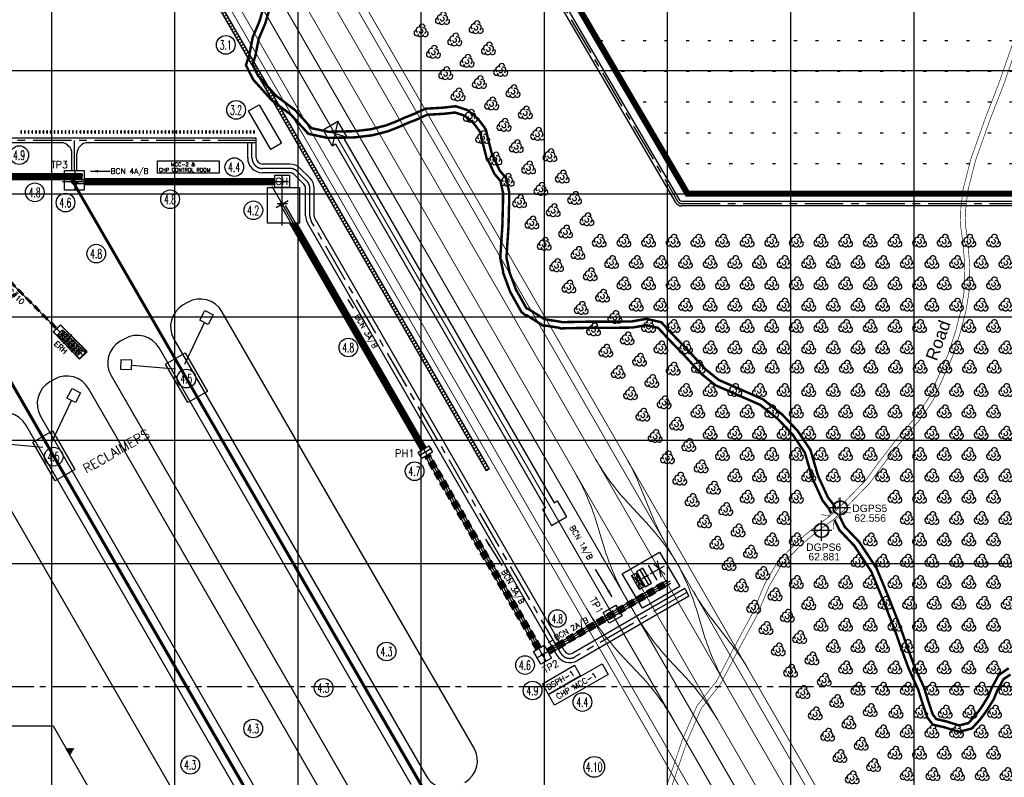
# Model space of a CAD drawing. Header units: inches. Extents: x -8998005 to 170525121, y -30058259 to 1575573.
# Tile 91 of 107: x 474034 to 1273266, y -73666 to 541272. Entities that reach past the tile are written whole.
import ezdxf
from ezdxf.enums import TextEntityAlignment as Align
from ezdxf.lldxf.tags import DXFTag

# ---------------------------------------------------------------- set-up
doc = ezdxf.new("R2010")
doc.units = ezdxf.units.IN
doc.header["$LTSCALE"] = 5
doc.header["$MEASUREMENT"] = 0
doc.header["$PDMODE"] = 2
doc.header["$PDSIZE"] = 1
for name, pattern in [('CENTER', [2, 1.25, -0.25, 0.25, -0.25]), ('CENTER2', [1.125, 0.75, -0.125, 0.125, -0.125]), ('DASHED', [0.75, 0.5, -0.25]), ('DASHED2', [0.375, 0.25, -0.125]), ('PHANTOM', [2.5, 1.25, -0.25, 0.25, -0.25, 0.25, -0.25])]:
    doc.linetypes.add(name, pattern=pattern)
for name, color, linetype in [('ahs layout_db', 4, 'Continuous'), ('CANAL', 4, 'Continuous'), ('CEN', 9, 'CENTER'), ('CEN1', 8, 'CENTER'), ('DGPS', 3, 'Continuous'), ('DIM', 7, 'Continuous'), ('DWG', 10, 'Continuous'), ('existing old', 8, 'PHANTOM'), ('GRID', 1, 'CENTER2'), ('HIDDEN', 2, 'DASHED'), ('mh', 7, 'Continuous'), ('ROAD', 1, 'Continuous'), ('ROAD-ISG', 7, 'Continuous'), ('TCE-ME-ROAD', 244, 'Continuous'), ('Text', 6, 'Continuous'), ('Unknown_Line_Type', 7, 'Continuous')]:
    doc.layers.add(name, color=color, linetype=linetype)
doc.layers.add('Point', color=4, linetype='Continuous', lineweight=25)
doc.layers.add('Y C H P CONV.', color=7, linetype='Continuous', lineweight=9)
doc.styles.add('AR', font='arial.ttf')
doc.styles.add('M1', font='ROMAND.shx', dxfattribs={"height": 6250})
doc.styles.add('romans', font='romans.shx')
doc.styles.add('S1', font='SIMPLEX.SHX', dxfattribs={"height": 200})
doc.styles.get("Standard").update_dxf_attribs({"font": 'txt.shx'})
tags = doc.linetypes.add('CENTRE', pattern=[1.5, 0.75, -0.25, 0.25, -0.25]).pattern_tags.tags
tags[10:11] = [DXFTag(74, 4), DXFTag(75, 0), DXFTag(340, '0'), DXFTag(46, 1.0), DXFTag(50, 0.0), DXFTag(44, 0.0), DXFTag(45, 0.0)]
tags[8:9] = [DXFTag(74, 4), DXFTag(75, 0), DXFTag(340, '0'), DXFTag(46, 1.0), DXFTag(50, 0.0), DXFTag(44, 0.0), DXFTag(45, 0.0)]
tags[6:7] = [DXFTag(74, 4), DXFTag(75, 0), DXFTag(340, '0'), DXFTag(46, 1.0), DXFTag(50, 0.0), DXFTag(44, 0.0), DXFTag(45, 0.0)]
tags[4:5] = [DXFTag(74, 4), DXFTag(75, 0), DXFTag(340, '0'), DXFTag(46, 1.0), DXFTag(50, 0.0), DXFTag(44, 0.0), DXFTag(45, 0.0)]
doc.dimstyles.get("Standard").update_dxf_attribs({"dimtxt": 0.18, "dimasz": 0.18, "dimexe": 0.18, "dimexo": 0.0625, "dimgap": 0.09, "dimtad": 0, "dimtih": 1, "dimtoh": 1, "dimdec": 4, "dimzin": 0, "dimdsep": 46, "dimtxsty": 'Standard', "dimcen": 0.09, "dimadec": 0, "dimazin": 0, "dimtfac": 1, "dimtdec": 4, "dimtofl": 0, "dimtmove": 0, "dimatfit": 3, "dimfxl": 1, "dimtolj": 1, "dimtzin": 0, "dimarcsym": 0})
doc.dimstyles.new('STANDARD$0', dxfattribs={"dimtxt": 250, "dimasz": 200, "dimexe": 0, "dimexo": 0, "dimgap": 100, "dimtad": 1, "dimdec": 0, "dimzin": 0, "dimdsep": 46, "dimtxsty": 'S1', "dimcen": 0, "dimadec": 0, "dimazin": 0, "dimtfac": 1, "dimtdec": 0, "dimtmove": 2, "dimatfit": 3, "dimfxl": 1, "dimtolj": 1, "dimtzin": 0, "dimarcsym": 0})

# ---------------------------------------------------------------- blocks, each defined once
blk = doc.blocks.new('DGP')
at = {"layer": 'DGPS'}
h = blk.add_hatch(color=6, dxfattribs=at)
h.paths.add_polyline_path([(0, 1.42), (0, 1.33, -0.414214), (1.33, 0), (1.42, 0, 0.414214)])
h.paths.add_polyline_path([(0, 1.33), (0, 1.42, 0.414214), (-1.42, 0), (-1.33, 0, -0.414214)])
h.paths.add_polyline_path([(0, -1.42), (0, -1.33, -0.414214), (-1.33, 0), (-1.42, 0, 0.414214)])
h.paths.add_polyline_path([(0, -1.33), (0, -1.42, 0.414214), (1.42, 0), (1.33, 0, -0.414214)])
at = {"layer": 'DGPS', "color": 6}
for points in [[(0, -2), (0, 2)], [(2, 0), (-2, 0)]]:
    blk.add_lwpolyline(points, dxfattribs=at)
for radius in [1.42, 1.33]:
    blk.add_circle((0, 0), radius, dxfattribs=at)
blk = doc.blocks.new('gfhfhxfhfh')
at = {"color": 2, "linetype": 'Continuous', "ltscale": 100}
for points in [[(-1756, -379), (1206, 1331), (1756, 379), (-1206, -1331)], [(-1756, -379), (-803, 171), (-253, -781), (-1206, -1331)], [(253, 781), (1206, 1331), (1756, 379), (803, -171)]]:
    blk.add_lwpolyline(points, close=True, dxfattribs=at)
for centre in [(0, 0), (1005, 580), (-1005, -580)]:
    blk.add_circle(centre, 31.5, dxfattribs=at)
at = {"layer": 'mh', "color": 1, "linetype": 'CENTRE', "ltscale": 2000}
for p, q in [((-1481, -855), (1481, 855)), ((-275, 476), (275, -476)), ((730, 1056), (1280, 104)), ((-1280, -104), (-730, -1056))]:
    blk.add_line(p, q, dxfattribs=at)
blk = doc.blocks.new('Ped')
at = {"linetype": 'Continuous', "ltscale": 100}
h = blk.add_hatch(dxfattribs=at)
h.set_pattern_fill('ANSI31', color=6, scale=100, style=0)
h.paths.add_polyline_path([(644538, 428114), (644538, 430114), (644838, 430114), (644838, 428114)])
at = {"color": 6, "linetype": 'Continuous', "ltscale": 100}
for p, q in [((644478, 429114), (644897, 429114)), ((644688, 427935), (644688, 430293))]:
    blk.add_line(p, q, dxfattribs=at)
blk.add_lwpolyline([(644538, 428114), (644538, 430114), (644838, 430114), (644838, 428114)], close=True, dxfattribs=at)
blk = doc.blocks.new('GV')
at = {"layer": 'existing old', "color": 3, "linetype": 'Continuous'}
for centre, radius, start, end in [((2383, 3337), 2422, 31.92753, 201.840524), ((2579, 579), 2422, 91.226265, 261.139258), ((4468, 90), 1636, 326.5033, 225.506666), ((5515, 1805), 2422, 331.226258, 141.139252), ((7932, -240), 2422, 271.92753, 81.840528), ((2159, -2410), 2422, 151.927537, 321.840526), ((5481, -1434), 2422, 211.226261, 21.139252)]:
    blk.add_arc(centre, radius, start, end, dxfattribs=at)
blk = doc.blocks.new('ISG')
at = {"color": 2}
for p, q in [((6001305, 451898, -73036), (6013430, 458898, -73036)), ((6020929, 445908, -73036), (6013430, 458898, -73036)), ((6008805, 438908, -73036), (6001305, 451898, -73036)), ((6008805, 438908, -73036), (6011403, 440408, -73036)), ((6011438, 440428, -73036), (6181932, 145110, -73036)), ((6018331, 444408, -73036), (6020929, 445908, -73036)), ((6018367, 444428, -73036), (6188860, 149110, -73036)), ((6179334, 143610, -73036), (6181932, 145110, -73036)), ((6188860, 149110, -73036), (6191459, 150610, -73036)), ((6191459, 150610, -73036), (6198958, 137620, -73036)), ((6179334, 143610, -73036), (6186834, 130620, -73036)), ((6186834, 130620, -73036), (6198958, 137620, -73036))]:
    blk.add_line(p, q, dxfattribs=at)
at = {"color": 2, "linetype": 'Continuous', "ltscale": 100}
for p, q in [((6013430, 458898, -73036), (6008805, 438908, -73036)), ((6001305, 451898, -73036), (6020929, 445908, -73036)), ((6288500, 100358, -96251), (6288544, 100384, -96251))]:
    blk.add_line(p, q, dxfattribs=at)
for p, q in [((5805221, 416157, -64118), (5664755, 416157, -64118)), ((5805221, 414757, -64118), (5664755, 414757, -64118)), ((5805221, 412757, -64118), (5664755, 412757, -64118)), ((5805221, 411357, -64118), (5664755, 411357, -64118)), ((5962138, 412057, -64118), (5807458, 412057, -64118)), ((5962138, 410657, -64118), (5807458, 410657, -64118)), ((5962138, 408657, -64118), (5807458, 408657, -64118)), ((5962138, 407257, -64118), (5807458, 407257, -64118)), ((6080881, 191674), (5974431, 376059)), ((6082093, 192374), (5976047, 376059)), ((6083825, 193374), (5978357, 376059)), ((6085038, 194074), (5979973, 376059))]:
    blk.add_line(p, q)
at = {"color": 4}
for p, q in [((6269052, 100145), (6279016, 90886)), ((6272516, 102145), (6275552, 88887)), ((6251732, 90145, -96251), (6261695, 80887, -96251)), ((6255196, 92145, -96251), (6258231, 78887, -96251))]:
    blk.add_line(p, q, dxfattribs=at)
at = {"color": 2, "linetype": 'Continuous'}
for points in [[(5867063, 426593), (5917063, 426593), (5917063, 416593), (5867063, 416593)], [(6184363, -6346), (6179364, 2315), (6205345, 17314), (6210345, 8654)], [(6184363, -6346), (6227764, 18481), (6232730, 9801), (6189329, -15026)]]:
    blk.add_lwpolyline(points, close=True, dxfattribs=at)
at = {"color": 2, "linetype": 'Continuous', "ltscale": 100}
for points, elevation in [([(5791458, 418857), (5807458, 418857), (5807458, 402857), (5791458, 402857)], -64118), ([(5805221, 416215), (5805696, 416215), (5805696, 414699), (5805221, 414699)], -64118), ([(5797657, 409945), (5798609, 410495), (5799259, 409369), (5798307, 408819)], -64118), ([(5799023, 407578), (5799976, 408128), (5800626, 407002), (5799673, 406452)], -64118), ([(5805221, 411299), (5805696, 411299), (5805696, 412815), (5805221, 412815)], -64118), ([(5962138, 415059), (5974138, 415059), (5974138, 405059), (5962138, 405059)], -64118), ([(5956138, 405059), (5982138, 405059), (5982138, 376059), (5956138, 376059)], -64118), ([(6078629, 190374), (6087289, 195374), (6090289, 190178), (6081629, 185178)], -96251), ([(6228670, 60088), (6239062, 66088), (6244062, 57428), (6233670, 51428)], -64118), ([(6172051, 28555), (6180711, 33555), (6186711, 23163), (6178051, 18163)], -96251)]:
    blk.add_lwpolyline(points, close=True, dxfattribs=dict(at, elevation=elevation))
blk.add_lwpolyline([(6244061, 91496), (6274353, 108978), (6290979, 81165), (6260668, 63666)], close=True)
at = {"elevation": 961885909347266}
blk.add_lwpolyline([(6262831, 81045), (6268027, 84045), (6261027, 96169), (6255831, 93170)], close=True, dxfattribs=at)
at = {"color": 4, "elevation": -96251}
blk.add_lwpolyline([(6251732, 90145), (6255196, 92145), (6261695, 80887), (6258231, 78887)], close=True, dxfattribs=at)
at = {"color": 2, "linetype": 'Continuous', "ltscale": 100}
for centre, radius in [((5796091, 413757, -64118), 400), ((5798458, 409657, -64118), 400), ((5799797, 413757), 400), ((5799797, 409657, -64118), 321), ((5968138, 409657, -64118), 858), ((5966175, 391759), 268), ((5968138, 391759, -64118), 859), ((5970101, 391759), 258), ((5785002, 290649, -64118), 100), ((6084459, 190276, -64118), 430), ((6236366, 58758, -64118), 865), ((6179381, 25859), 910)]:
    blk.add_circle(centre, radius, dxfattribs=at)
at = {"layer": 'ahs layout_db'}
for p, q in [((5889063, 261734, 303958016735059), (5905006, 295448, 303958016735059)), ((5881668, 257486, 303958016735059), (5845872, 260581, 303958016735059)), ((5781284, 198335, 303958016735059), (5797227, 232049, 303958016735059)), ((5773890, 194087, 303958016735059), (5738093, 197182, 303958016735059))]:
    blk.add_line(p, q, dxfattribs=at)
at = {"layer": 'ahs layout_db', "elevation": 303958016735059}
for points in [[(5908036, 293859), (5901225, 297430), (5905367, 305330), (5912178, 301759)], [(5845720, 257220), (5846067, 264903), (5837156, 265304), (5836809, 257622)], [(5873558, 261765), (5889494, 270919), (5907491, 239590), (5891555, 230436)], [(5800257, 230460), (5793447, 234031), (5797589, 241931), (5804399, 238360)], [(5765780, 198366), (5781715, 207520), (5799712, 176191), (5783777, 167037)]]:
    blk.add_lwpolyline(points, close=True, dxfattribs=at)
at = {"layer": 'CEN'}
for p, q in [((5787623, 283424, -64118), (5792087, 287851, -64118)), ((5791848, 279164, -64118), (5796312, 283590, -64118)), ((5796073, 274903, -64118), (5800537, 279330, -64118)), ((5797101, 271698, -64118), (5802859, 277407, -64118)), ((5800297, 270643, -64118), (5804761, 275069, -64118)), ((5802819, 271354, -64118), (5804290, 272812, -64118)), ((5807601, 272489, -64118), (5808463, 271619, -64118)), ((5807872, 272474, -64118), (5807621, 272225, -64118))]:
    blk.add_line(p, q, dxfattribs=at)
at = {"layer": 'CEN', "color": 11}
for p, q in [((5802746, 271633, -64118), (5803882, 272760, -64118)), ((5803098, 271278, -64118), (5804234, 272405, -64118)), ((5803882, 272760, -64118), (5804234, 272405, -64118)), ((5802746, 271633, -64118), (5803098, 271278, -64118))]:
    blk.add_line(p, q, dxfattribs=at)
at = {"layer": 'CEN1', "linetype": 'CENTER', "ltscale": 1000}
blk.add_line((5790088, 278365, -64118), (5797563, 285778, -64118), dxfattribs=at)
at = {"layer": 'DIM', "linetype": 'Continuous'}
for centre, radius in [((5754757, 431364), 7580), ((5929287, 421633), 7580), ((5767348, 401143), 7580), ((5792271, 392840), 7580), ((5877207, 395493), 7580), ((5944747, 386560), 7580), ((5817250, 351389), 7580), ((6021887, 275211), 7580), ((5890418, 249972, -45382), 7580), ((5782672, 186592, -40762), 7580), ((6075644, 174788), 7580), ((6191551, 55179), 7107), ((6052905, 28454), 7580), ((6165269, 17447), 7580), ((6001809, -1045), 7580), ((6171402, -3196), 7580), ((6211891, -12584), 7580), ((5944651, -34044), 7580), ((5893555, -63543), 7580), ((6221445, -65228), 8459)]:
    blk.add_circle(centre, radius, dxfattribs=at)
at = {"layer": 'DWG', "linetype": 'Continuous'}
for p, q in [((5787775, 283962, -64118), (5791680, 287834, -64118)), ((5787880, 283855, -64118), (5791786, 287728, -64118)), ((5788050, 283684, -64118), (5791955, 287557, -64118)), ((5788162, 283571, -64118), (5792067, 287444, -64118)), ((5791999, 279701, -64118), (5795905, 283574, -64118)), ((5792105, 279595, -64118), (5796011, 283467, -64118)), ((5792275, 279424, -64118), (5796180, 283296, -64118)), ((5792387, 279311, -64118), (5796292, 283183, -64118)), ((5796224, 275441, -64118), (5800130, 279313, -64118)), ((5796330, 275334, -64118), (5800235, 279207, -64118)), ((5796499, 275163, -64118), (5800405, 279036, -64118)), ((5796611, 275050, -64118), (5800517, 278923, -64118)), ((5800449, 271180, -64118), (5804354, 275053, -64118)), ((5800554, 271074, -64118), (5804460, 274946, -64118)), ((5800724, 270903, -64118), (5804629, 274775, -64118)), ((5800836, 270790, -64118), (5804742, 274662, -64118))]:
    blk.add_line(p, q, dxfattribs=at)
at = {"layer": 'mh'}
for p, q in [((6016220, -218942, 151), (5648782, 417507, -64194)), ((6017432, -218242, 151), (5649994, 418207, -64194)), ((6124474, -156444), (5795485, 413407)), ((6125687, -155744), (5796697, 414107)), ((5782129, 287882, -64118), (5788174, 293702, -64118)), ((5782129, 287882, -64118), (5803626, 265775, -64118)), ((5782553, 287881, -64118), (5788172, 293278, -64118)), ((5782553, 287881, -64118), (5803627, 266199, -64118)), ((5786032, 285719, -64118), (5789938, 289592, -64118)), ((5788172, 293278, -64118), (5809308, 271832, -64118)), ((5788174, 293702, -64118), (5809732, 271830, -64118)), ((5789938, 289592, -64118), (5793810, 285686, -64118)), ((5790102, 286586, -64118), (5789938, 289592, -64118)), ((5786032, 285719, -64118), (5789905, 281814, -64118)), ((5789037, 285530, -64118), (5786032, 285719, -64118)), ((5788651, 280219, -64118), (5794409, 285928, -64118)), ((5789037, 285530, -64118), (5790102, 286586, -64118)), ((5789741, 284820, -64118), (5789037, 285530, -64118)), ((5789741, 284820, -64118), (5790806, 285876, -64118)), ((5789741, 284820, -64118), (5789905, 281814, -64118)), ((5789905, 281814, -64118), (5793810, 285686, -64118)), ((5790806, 285876, -64118), (5790102, 286586, -64118)), ((5790257, 281459, -64118), (5794162, 285331, -64118)), ((5794129, 277553, -64118), (5790257, 281459, -64118)), ((5793261, 281269, -64118), (5790257, 281459, -64118)), ((5790806, 285876, -64118), (5793810, 285686, -64118)), ((5793261, 281269, -64118), (5794326, 282325, -64118)), ((5793965, 280559, -64118), (5793261, 281269, -64118)), ((5793965, 280559, -64118), (5795030, 281615, -64118)), ((5793965, 280559, -64118), (5794129, 277553, -64118)), ((5794129, 277553, -64118), (5798035, 281426, -64118)), ((5794326, 282325, -64118), (5794162, 285331, -64118)), ((5794318, 285174, -64118), (5798190, 281269, -64118)), ((5795030, 281615, -64118), (5794326, 282325, -64118)), ((5794481, 277198, -64118), (5798387, 281071, -64118)), ((5795030, 281615, -64118), (5798035, 281426, -64118)), ((5798387, 281071, -64118), (5802260, 277165, -64118)), ((5798551, 278065, -64118), (5798387, 281071, -64118)), ((5794481, 277198, -64118), (5798354, 273293, -64118)), ((5797486, 277009, -64118), (5794481, 277198, -64118)), ((5797486, 277009, -64118), (5798551, 278065, -64118)), ((5798190, 276299, -64118), (5797486, 277009, -64118)), ((5798190, 276299, -64118), (5799255, 277355, -64118)), ((5798190, 276299, -64118), (5798354, 273293, -64118)), ((5798354, 273293, -64118), (5802260, 277165, -64118)), ((5799255, 277355, -64118), (5798551, 278065, -64118)), ((5798706, 272938, -64118), (5802612, 276810, -64118)), ((5801711, 272748, -64118), (5798706, 272938, -64118)), ((5802579, 269032, -64118), (5798706, 272938, -64118)), ((5799255, 277355, -64118), (5802260, 277165, -64118)), ((5801711, 272748, -64118), (5802776, 273804, -64118)), ((5802415, 272038, -64118), (5801711, 272748, -64118)), ((5802415, 272038, -64118), (5801711, 272748, -64118)), ((5802415, 272038, -64118), (5803480, 273094, -64118)), ((5802415, 272038, -64118), (5802579, 269032, -64118)), ((5802579, 269032, -64118), (5806484, 272905, -64118)), ((5806484, 272905, -64118), (5802612, 276810, -64118)), ((5802776, 273804, -64118), (5802612, 276810, -64118)), ((5803480, 273094, -64118), (5802776, 273804, -64118)), ((5803480, 273094, -64118), (5806484, 272905, -64118)), ((5803626, 265775, -64118), (5809718, 271816, -64118)), ((5803627, 266199, -64118), (5809308, 271832, -64118)), ((5806835, 272196, -64118), (5807900, 273252, -64118)), ((5806835, 272196, -64118), (5808243, 270776, -64118)), ((5807900, 273252, -64118), (5807131, 272207, -64118)), ((5807131, 272207, -64118), (5808243, 270776, -64118))]:
    blk.add_line(p, q, dxfattribs=at)
at = {"layer": 'mh', "color": 1, "linetype": 'CENTRE', "ltscale": 2000}
for p, q in [((6021076, -225953, 20), (5649388, 417857, -64193)), ((5806672, 268796, -64118), (5658864, 417857, -64118)), ((5799797, 418857, -64118), (5799797, 402857, -64118)), ((5805458, 416466, -64118), (5805458, 410805, -64118)), ((5805696, 413757, -64118), (5644755, 413757, -64118)), ((5805696, 415457, -64118), (5664755, 415457, -64118)), ((5805696, 412057, -64118), (5664755, 412057, -64118)), ((5973195, 409657, -64118), (5789726, 409657, -64118)), ((5962138, 411357, -64118), (5793770, 411357, -64118)), ((5797812, 414751, -128236), (5794370, 412763, -128236)), ((6129330, -163455, 22), (5796091, 413757, -64118)), ((5800082, 410595, -128236), (5796640, 408607, -128236)), ((5962138, 407957, -64118), (5797707, 407957, -64118)), ((5799797, 410154, -64118), (5799797, 409160, -64118)), ((5968138, 374200, -64118), (5968138, 415059, -64118)), ((6182381, 20663), (5959948, 405946)), ((5963205, 388911, -64118), (5972987, 394558, -64118)), ((5972582, 391759, -64118), (5964123, 391759, -64118)), ((5967098, 392292), (5965325, 391268)), ((5971216, 392403), (5969170, 391221)), ((6081487, 192024), (5966925, 390460)), ((6084431, 193724), (5970851, 390460)), ((6089468, 193168, -64118), (6079269, 187280, -64118)), ((6174909, 30205), (6084487, 186828)), ((6177853, 31905), (6087431, 188528)), ((6265249, 98607, -961885909443517), (6272249, 86482, -961885909443517)), ((6266952, 91427), (6278393, 98032)), ((6258429, 94670, -961885909443517), (6265429, 82545, -961885909443517)), ((6260390, 87638), (6265586, 90638)), ((6282985, 85672, -64118), (6175051, 23359, -64118)), ((6182861, 29831, 8839), (6280145, 85996, -65461)), ((6184561, 26887, 7745), (6283231, 83851, -66534)), ((6254981, 84516, -96251), (6258446, 86516, -96251))]:
    blk.add_line(p, q, dxfattribs=at)
at = {"layer": 'mh', "color": 7, "linetype": 'DASHED2', "ltscale": 5000}
for p, q in [((5713504, 361760, -64118), (5784498, 290163, -64118)), ((5714498, 362746, -64118), (5785507, 291134, -64118)), ((6174303, 29855), (6083881, 186478)), ((6175515, 30555), (6085093, 187178)), ((6177247, 31555), (6086825, 188178)), ((6178460, 32255), (6088038, 188878)), ((6182511, 30438, 8839), (6279795, 86602, -65461)), ((6183211, 29225, 8839), (6280495, 85390, -65461)), ((6184211, 27493, 7766), (6281495, 83658, -66534)), ((6184911, 26281, 7766), (6282195, 82445, -66534))]:
    blk.add_line(p, q, dxfattribs=at)
at = {"layer": 'mh', "color": 5, "linetype": 'Continuous', "ltscale": 2}
for p, q in [((5891413, 311843), (5887781, 309747)), ((6123874, -50001), (5919284, 304374)), ((5840317, 282344), (5836685, 280248)), ((5880312, 281875), (6084902, -72500)), ((6072778, -79500), (5868188, 274875)), ((5783158, 249345), (5779527, 247249)), ((5829216, 252376), (6033806, -101999)), ((6015620, -112499), (5811030, 241876)), ((5772058, 219377), (5976648, -134998)), ((5964524, -141998), (5759934, 212377)), ((5720962, 189878), (5925552, -164497))]:
    blk.add_line(p, q, dxfattribs=at)
for centre, start, end in [((5901614, 294173), 29.998928, 119.998928), ((5897983, 292077), 119.998928, 209.998928), ((5846886, 262578), 119.998928, 209.998928), ((5850518, 264674), 29.998928, 119.998928), ((5793360, 231675), 29.998928, 119.998928), ((5789728, 229579), 119.998928, 209.998928), ((5742264, 202176), 29.998928, 119.998928), ((6106204, -60202), 299.998928, 29.998928), ((6102572, -62299), 209.998928, 299.998928)]:
    blk.add_arc(centre, 20403, start, end, dxfattribs=at)
at = {"layer": 'ROAD-ISG', "color": 190}
for p, q in [((5947138, 441375, -64118), (5940138, 441375, -64118)), ((5940138, 429059), (5940138, 441375)), ((5947138, 429059), (5947138, 441375)), ((5974379, 424059), (5952138, 424059)), ((5974379, 417059), (5952138, 417059)), ((5982865, 420544), (5990623, 412786)), ((5977915, 415594), (5985673, 407836)), ((5987138, 382041), (5987138, 404300)), ((5994138, 382041), (5994138, 404300)), ((5988745, 376041), (6191182, 25395)), ((6197244, 28895), (5994807, 379541)), ((6294866, 79481), (6204074, 27064)), ((6298366, 73419), (6207574, 21002)), ((6294866, 79481, -96251), (6298366, 73419, -96251))]:
    blk.add_line(p, q, dxfattribs=at)
for centre, radius, start, end in [((5952138, 429059), 12000, 180, 270), ((5952138, 429059), 5000, 180, 270), ((5974379, 412059), 12000, 45, 90), ((5974379, 412059), 5000, 45, 90), ((5982138, 404300), 5000, 0, 45), ((5982138, 404300), 12000, 0, 45), ((5999138, 382041), 12000, 180, 209.99893), ((5999138, 382041), 5000, 180, 209.99893), ((6201574, 31395), 12000, 209.99893, 299.99893), ((6201574, 31395), 5000, 209.99893, 299.99893)]:
    blk.add_arc(centre, radius, start, end, dxfattribs=at)
at = {"layer": 'TCE-ME-ROAD', "color": 11, "linetype": 'CENTER', "ltscale": 5000}
for p, q in [((5943638, 429059), (5943638, 441375)), ((5974379, 420559), (5952138, 420559)), ((5980390, 418069), (5988148, 410311)), ((5990638, 382041), (5990638, 404300)), ((5990638, 382041), (5990638, 404300)), ((6194213, 27145), (5991776, 377791)), ((6296616, 76450), (6205824, 24033))]:
    blk.add_line(p, q, dxfattribs=at)
for centre, start, end in [((5952138, 429059), 180, 270), ((5974379, 412059), 45, 90), ((5982138, 404300), 0, 45), ((5999138, 382041), 180, 209.99893), ((6201574, 31395), 209.99893, 299.99893)]:
    blk.add_arc(centre, 8500, start, end, dxfattribs=at)
at = {"layer": 'Y C H P CONV.', "color": 3, "lineweight": 15}
for p, q in [((6631993, -524514, -96251), (5893908, 753942, -96251)), ((6684061, -654703, -96251), (5876587, 743943, -96251)), ((6547217, -479675, -96251), (5849740, 728443, -96251))]:
    blk.add_line(p, q, dxfattribs=at)
at = {"layer": 'Y C H P CONV.', "color": 220, "lineweight": 15}
for p, q in [((6606928, -437098, -96251), (5920460, 751951, -96251)), ((5813774, 744739, -96251), (6481176, -411285, -96251)), ((6614904, -464912, -96251), (5914398, 748452, -96251)), ((6593159, -527251, -96251), (5863597, 736443, -96251)), ((5835883, 720443, -96251), (6501276, -432099, -96251)), ((6259357, 161047, -96251), (6267720, 140346, -96251)), ((6263876, 132859, -96251), (6249482, 148296, -96251)), ((6229453, 112986, -96251), (6223282, 133171, -96251)), ((6310504, 42597, -96251), (6304334, 62782, -96251)), ((6331367, 36317, -96251), (6317622, 53910, -96251)), ((6259467, 8492, -96251), (6242041, 27180, -96251)), ((6296232, 6813), (6281837, 22250))]:
    blk.add_line(p, q, dxfattribs=at)
for centre, start, end in [((6395755, 284693, -96251), 209.998928, 222.998928), ((6073919, 86129, -96251), 21.998925, 29.998928), ((6032020, 74700, -96251), 16.998931, 29.998928), ((6453159, 215264, -96251), 201.998925, 209.998928), ((6117603, -3538, -96251), 29.998928, 42.998928), ((6420715, 171457, -96251), 196.998931, 209.998928), ((6113072, 4311, -96251), 16.998931, 29.998928), ((6475226, 177040, -96251), 209.998928, 217.99892), ((6388314, 163577, -96251), 209.998928, 222.998925), ((6428110, 158647), 209.998928, 222.998928), ((6501766, 101068, -96251), 196.998931, 209.998928), ((6173763, -86813, -96251), 29.998928, 37.99892), ((6113194, -127905, -96251), 29.998928, 42.998925), ((6149958, -129584), 29.998928, 42.998928)]:
    blk.add_arc(centre, 200000, start, end, dxfattribs=at)
at = {"color": 2, "linetype": 'Continuous'}
for p in [(5798816, 411357, -64118), (5800779, 407957, -64118)]:
    blk.add_blockref('gfhfhxfhfh', p, dxfattribs=at)
at = {"style": 'romans'}
for s, height, p in [('TP3', 5600, (5780512, 420780)), ('CH', 5600, (5962611, 407255, -64118)), ('PH1', 6000, (6059557, 186301, 23215))]:
    blk.add_text(s, height=height, dxfattribs=at).set_placement(p)
at = {"color": 2, "style": 'romans'}
for s, p in [('MCC-2 & ', (5877850, 422251, 725899908185464)), ('CHP CONTROL ROOM', (5868073, 417818, 725899908185464))]:
    blk.add_text(s, height=3000, dxfattribs=at).set_placement(p)
for s, height, rotation, p in [('BCN 4A/B', 4480, 0, (5828814, 416141, 725899908137338)), ('BC#10', 4480, 318.150572, (5741820, 322940, -64118)), ('BCN 3A/B', 4480, 300.00067, (6026770, 300769, 725899908185464)), ('ERH', 4480, 318.150572, (5782399, 277529, -64118)), ('BCN 1A/B', 4480, 300.00067, (6201165, 129222, 725899908112248)), ('BCN 3A/B', 4480, 300.00067, (6145752, 93279, 725899908185464)), ('DSPH-1', 4500, 29.998806, (6184313, -2985, 725899908185464)), ('CHP MCC-1', 4500, 29.998806, (6192077, -10567, 725899908185464))]:
    blk.add_text(s, height=height, rotation=rotation, dxfattribs=at).set_placement(p)
at = {"style": 'romans'}
for s, height, rotation, p in [('RECLAIMERS', 7500, 29.874988, (5809105, 172752, 544150)), ('TP1', 5600, 299.998806, (6217534, 70348, -73035)), ('BCN 2A/B', 4480, 29.998805, (6190523, 37196, 725899908185464)), ('TP2', 5600, 29.998806, (6181554, 10401, 1))]:
    blk.add_text(s, height=height, rotation=rotation, dxfattribs=at).set_placement(p)
at = {"layer": 'Text', "style": 'M1', "width": 0.6}
for s, height, p in [('4.9', 7500, (5754631, 431241)), ('4.4', 7500, (5929160, 421510)), ('4.8', 7500, (5767222, 401019)), ('4.8', 7500, (5877081, 395369)), ('4.6', 7500, (5792144, 392716)), ('4.2', 7500, (5944621, 386436)), ('4.8', 7500, (5817124, 351265)), ('4.8', 7500, (6021761, 275087)), ('4.5', 7500, (5890291, 249848, -45382)), ('4.5', 7500, (5782546, 186469, -40762)), ('4.7', 7500, (6075517, 174664)), ('4.8', 7031.2, (6191433, 55063)), ('4.3', 7500, (6052779, 28331)), ('4.6', 7500, (6165143, 17323)), ('4.3', 7500, (6001683, -1168)), ('4.9', 7500, (6171276, -3320)), ('4.4', 7500, (6211765, -12708)), ('4.3', 7500, (5944524, -34167)), ('4.3', 7500, (5893428, -63666)), ('4.10', 7500, (6221319, -65352))]:
    blk.add_text(s, height=height, dxfattribs=at).set_placement(p, align=Align.MIDDLE)
at = {"color": 2, "linetype": 'Continuous', "ltscale": 100}
for points, dimstyle, override in [([(5812647, 418276), (5828475, 418276)], 'Standard', {"dimscale": 10, "dimtxt": 250, "dimasz": 600, "dimexe": 0, "dimexo": 0, "dimgap": 100, "dimtih": 0, "dimtoh": 0, "dimdec": 0, "dimtxsty": 'S1', "dimcen": 0, "dimtdec": 0, "dimtofl": 1, "dimtmove": 2, "dimfxl": 0.5, "dimarcsym": 1}), ([(6021396, 314233), (6025765, 307137)], 'Standard', {"dimscale": 10, "dimtxt": 250, "dimasz": 200, "dimexe": 0, "dimexo": 0, "dimgap": 100, "dimtih": 0, "dimtoh": 0, "dimdec": 0, "dimtxsty": 'S1', "dimcen": 0, "dimtdec": 0, "dimtofl": 1, "dimtmove": 2, "dimfxl": 0.5, "dimarcsym": 1}), ([(6133243, 119662), (6146350, 98374)], 'Standard', {"dimscale": 10, "dimtxt": 250, "dimasz": 600, "dimexe": 0, "dimexo": 0, "dimgap": 100, "dimtih": 0, "dimtoh": 0, "dimdec": 0, "dimtxsty": 'S1', "dimcen": 0, "dimtdec": 0, "dimtofl": 1, "dimtmove": 2, "dimfxl": 0.5, "dimarcsym": 1}), ([(6235950, 72725), (6222600, 95227)], 'Standard', {"dimscale": 10, "dimtxt": 250, "dimasz": 600, "dimexe": 0, "dimexo": 0, "dimgap": 100, "dimtih": 0, "dimtoh": 0, "dimdec": 0, "dimtxsty": 'S1', "dimcen": 0, "dimtdec": 0, "dimtofl": 1, "dimtmove": 2, "dimfxl": 0.5, "dimarcsym": 1}), ([(6184383, 35694), (6188054, 37914)], 'STANDARD$0', {"dimscale": 10, "dimgap": 100, "dimtad": 0, "dimfxl": 0.5, "dimarcsym": 1})]:
    blk.add_leader(points, dimstyle=dimstyle, override=override, dxfattribs=at)

msp = doc.modelspace()

# ---------------------------------------------------------------- hatches: boundary and pattern name
at = {"linetype": 'Continuous', "ltscale": 100}
h = msp.add_hatch(dxfattribs=at)
h.set_pattern_fill('ACAD_ISO07W100', color=140, scale=5000, style=0)
h.set_pattern_definition([(0, (7e-05, -536), (0, 25000), [2500, -15000])])
edge = h.paths.add_edge_path()
edge.add_line((789854, 786444), (861166, 664638))
edge.add_line((861166, 664638), (947436, 517282))
edge.add_line((947436, 517282), (1016100, 400000))
edge.add_line((1016100, 400000), (1284859, 400000))
edge.add_line((1284859, 400000), (1284859, 969878))
edge.add_line((1284859, 969878), (789854, 786444))
edge.add_line((789854, 786444), (861166, 664638))
h = msp.add_hatch()
h.set_pattern_fill('ANSI31', scale=20000, angle=346.994931, style=0)
h.set_pattern_definition([(31.9949306, (-402230525.4, -2008250474.8), (-1324.6105722, 2120.237447), [])])
h.paths.add_polyline_path([(854991, 176490), (852653, 175140), (527665, 738064), (530003, 739414)])
at = {"layer": 'Text'}
h = msp.add_hatch(dxfattribs=at)
h.set_pattern_fill('ANSI31', color=256, scale=3750, angle=434.998928, style=0)
h.set_pattern_definition([(119.998928, (1214252.97, -1141484.26), (-405.9538, -234.3674), [])])
h.paths.add_polyline_path([(511705, -50275), (513299, -53035), (514893, -55796), (518083, -50273)])

# ---------------------------------------------------------------- linework, layer by layer
at = {"color": 7}
for p, q in [((527665, 738064), (852653, 175140)), ((530003, 739414), (854991, 176490)), ((854991, 176490), (852653, 175140))]:
    msp.add_line(p, q, dxfattribs=at)
at = {"color": 5, "const_width": 5000}
msp.add_lwpolyline([(1284859, 969878), (789854, 786444), (1016100, 400000), (1284859, 400000)], close=True, dxfattribs=at)
at = {"color": 7, "linetype": 'Continuous', "ltscale": 100}
msp.add_lwpolyline([(668416, 472191), (686416, 441013), (677755, 436014), (659756, 467191)], close=True, dxfattribs=at)
at = {"color": 1, "const_width": 442, "elevation": 342874}
for points in [[(1124861, 139611), (1130428, 138442), (1139372, 146750), (1138792, 153004)], [(1148982, 140733), (1143442, 142023), (1134320, 133910), (1134765, 127645)]]:
    msp.add_lwpolyline(points, dxfattribs=at)
at = {"layer": 'CANAL', "color": 8}
for p, q in [((500000, -800000), (500000, 1470819)), ((600000, -800000), (600000, 1470819)), ((700000, -800000), (700000, 1470819)), ((800000, -800000), (800000, 1470819)), ((900000, -800000), (900000, 1470819)), ((1000000, -800000), (1000000, 1470819)), ((1100000, -800000), (1100000, 1470819)), ((1200000, -800000), (1200000, 1470819)), ((-597246, 500000), (1664920, 500000)), ((-597246, 400000), (1664920, 400000)), ((-597246, 300000), (1664920, 300000)), ((-597246, 200000), (1664920, 200000)), ((-597246, 100000), (1664920, 100000))]:
    msp.add_line(p, q, dxfattribs=at)
at = {"layer": 'CANAL', "color": 240, "linetype": 'CENTER2', "ltscale": 7500}
msp.add_line((-597246, 0), (1682802, 0), dxfattribs=at)
at = {"layer": 'DIM', "linetype": 'Continuous'}
for centre in [(641345, 520831), (649717, 468054)]:
    msp.add_circle(centre, 7580, dxfattribs=at)
at = {"layer": 'GRID', "color": 1, "linetype": 'Continuous', "ltscale": 0.05}
for p, q in [((-73750, -32000), (501155, -32000)), ((501155, -32000), (638464, -269837))]:
    msp.add_line(p, q, dxfattribs=at)
at = {"layer": 'Point', "color": 7}
for p in [(1195637, 207013, 66777), (1179433, 185670, 65066), (1119645, 112567, 64957)]:
    msp.add_point(p, dxfattribs=at)
at = {"layer": 'ROAD-ISG', "color": 190}
for p, q in [((516409, 418857), (516409, 432375)), ((520409, 418857), (520409, 432375))]:
    msp.add_line(p, q, dxfattribs=at)
for centre, start, end in [((507409, 432375), 0, 90), ((529409, 432375), 90, 180)]:
    msp.add_arc(centre, 9000, start, end, dxfattribs=at)
at = {"layer": 'TCE-ME-ROAD'}
for p, q in [((869659, 626628), (1006491, 392908)), ((872895, 628522), (1009727, 394803)), ((666089, 445125), (365250, 445125)), ((507409, 441375), (389896, 441375)), ((666089, 441375), (529409, 441375)), ((666089, 441375), (666089, 445125))]:
    msp.add_line(p, q, dxfattribs=at)
at = {"layer": 'TCE-ME-ROAD', "color": 11, "linetype": 'CENTER', "ltscale": 5000}
for p, q in [((871277, 627575), (1008109, 393855)), ((666089, 443250), (298875, 443250)), ((518409, 418857), (518409, 443250)), ((1011346, 392000), (1309069, 392000))]:
    msp.add_line(p, q, dxfattribs=at)
at = {"layer": 'TCE-ME-ROAD', "linetype": 'Continuous'}
msp.add_line((1011346, 393875), (1297719, 393875), dxfattribs=at)
msp.add_lwpolyline([(1246582, -669015), (1306141, -682755, 0.479228), (1315939, -675039), (1322902, 24542), (1307640, 381509, 0.4017537), (1298649, 390125), (1011346, 390125)], format="xyb", dxfattribs=at)
at = {"layer": 'TCE-ME-ROAD'}
for radius in [5625, 1875]:
    msp.add_arc((1011346, 395750), radius, 210.347077, 270, dxfattribs=at)
at = {"layer": 'TCE-ME-ROAD', "color": 11, "linetype": 'CENTER', "ltscale": 5000}
msp.add_arc((1011346, 395750), 3750, 210.347077, 270, dxfattribs=at)
at = {"layer": 'Unknown_Line_Type', "color": 4, "const_width": 2000, "elevation": 69475}
for points in [[(674652, 560115), (668640, 539929), (663165, 526917), (660541, 513361), (657681, 504299), (663644, 492518), (664746, 491356), (678528, 476003), (694072, 464257), (708374, 448630), (724208, 445274), (746305, 445765), (760208, 447434), (773142, 450772), (780937, 453817), (782208, 454337), (788715, 457268), (797805, 460842), (799518, 461824), (804775, 464098), (805915, 464165), (809472, 464374), (810263, 464420), (815401, 464722), (816982, 464815), (818234, 464889), (827395, 465919), (835081, 463419), (842471, 457251), (842612, 457079), (847218, 450944), (847885, 449745), (848020, 449297), (849481, 442501), (849972, 440881), (853467, 427308), (854633, 426437), (859339, 416244), (864317, 410265), (866406, 400498), (866251, 389013), (866202, 388301), (865828, 373765), (864947, 360625), (864904, 359963), (864250, 349906), (864103, 347638), (866430, 337204), (866354, 336109), (872223, 320265), (881320, 304042), (884437, 301415), (885453, 301474), (899006, 292891), (900761, 292993), (912174, 291159), (913212, 290639), (915861, 290793), (937645, 291187), (951346, 291110), (971319, 291390), (982569, 293318), (992194, 291178), (1003426, 279191), (1012655, 269751), (1027098, 254014), (1038846, 244535), (1059619, 235467), (1074951, 228748), (1089280, 217393), (1101463, 204538), (1111359, 189841), (1117386, 169209), (1125781, 150924), (1130886, 144421), (1132837, 140461)], [(679519, 558939), (673354, 538241), (667975, 525456), (665395, 512129), (663063, 504738), (667775, 495428), (668421, 494747), (681927, 479701), (697452, 467971), (710980, 453189), (724677, 450285), (745951, 450758), (759281, 452359), (771602, 455539), (779082, 458461), (780236, 458932), (786772, 461877), (795636, 465362), (797276, 466302), (803600, 469037), (805622, 469156), (809179, 469365), (809969, 469412), (815107, 469714), (816688, 469806), (817808, 469872), (827912, 471008), (837544, 467876), (846042, 460783), (846549, 460163), (851423, 453672), (852515, 451705), (852865, 450548), (854326, 443754), (854788, 442230), (857870, 430261), (858641, 429685), (863602, 418937), (868949, 412517), (871414, 400993), (871248, 388807), (871197, 388065), (870824, 373534), (869936, 360296), (869894, 359639), (869240, 349582), (869139, 348028), (871469, 337582), (871417, 336836), (876776, 322369), (885237, 307279), (886136, 306522), (886769, 306559), (900322, 297976), (901015, 298016), (913727, 295974), (914256, 295709), (915671, 295791), (937614, 296187), (951325, 296110), (970859, 296384), (982694, 298412), (994787, 295724), (1007038, 282648), (1016286, 273190), (1030529, 257671), (1041462, 248848), (1061622, 240048), (1077550, 233068), (1092664, 221090), (1105378, 207675), (1115940, 191989), (1122082, 170962), (1130078, 153547), (1135141, 147098), (1136587, 144163)], [(1135532, 134988), (1139544, 126844), (1151450, 114391), (1165154, 93607), (1174696, 70619), (1184019, 46933), (1190116, 29515), (1195696, 14477), (1203314, -2339), (1207259, -14844), (1210703, -25008), (1215259, -30866), (1225589, -33306), (1226120, -33560), (1236607, -36755), (1246195, -34245), (1247442, -33499), (1252844, -27548), (1253571, -26748), (1258028, -20849), (1258735, -19738), (1259765, -18274), (1264454, -10715), (1264919, -9783), (1267634, -3106), (1272564, 5926), (1278306, 9831)], [(1135532, 134988), (1139544, 126844), (1151450, 114391), (1165154, 93607), (1174696, 70619), (1184019, 46933), (1190116, 29515), (1195696, 14477), (1203314, -2339), (1207259, -14844), (1210703, -25008), (1215259, -30866), (1225589, -33306), (1226120, -33560), (1236607, -36755), (1246195, -34245), (1247442, -33499), (1252844, -27548), (1253571, -26748), (1258028, -20849), (1258735, -19738), (1259765, -18274), (1264454, -10715), (1264919, -9783), (1267634, -3106), (1272564, 5926), (1278306, 9831)], [(1139408, 138435), (1143689, 129744), (1155376, 117520), (1169590, 95963), (1179331, 72493), (1188707, 48675), (1194819, 31211), (1200323, 16381), (1207992, -549), (1212011, -13289), (1215167, -22604), (1218124, -26405), (1227259, -28563), (1227935, -28886), (1236710, -31560), (1244239, -29589), (1249142, -24187), (1249717, -23554), (1253917, -17996), (1254579, -16956), (1255592, -15515), (1260083, -8277), (1260359, -7723), (1263109, -959), (1268754, 9382), (1276839, 14880)], [(1139408, 138435), (1143689, 129744), (1155376, 117520), (1169590, 95963), (1179331, 72493), (1188707, 48675), (1194819, 31211), (1200323, 16381), (1207992, -549), (1212011, -13289), (1215167, -22604), (1218124, -26405), (1227259, -28563), (1227935, -28886), (1236710, -31560), (1244239, -29589), (1249142, -24187), (1249717, -23554), (1253917, -17996), (1254579, -16956), (1255592, -15515), (1260083, -8277), (1260359, -7723), (1263109, -959), (1268754, 9382), (1276839, 14880)]]:
    msp.add_lwpolyline(points, dxfattribs=at)
at = {"layer": 'Unknown_Line_Type', "color": 205, "const_width": 500, "elevation": 69475}
for points in [[(1279530, 520301), (1268721, 489240), (1258296, 462561), (1246230, 428631), (1239740, 403315), (1238010, 388196), (1237602, 375284), (1239819, 359137), (1241072, 342781), (1240558, 320078), (1238177, 305633), (1233843, 289025), (1227694, 269779), (1219376, 250891), (1211882, 234124), (1201651, 219166), (1184463, 199076), (1170590, 181008), (1160976, 167688), (1150678, 157116), (1139690, 145655), (1131924, 138525), (1118682, 128803), (1106730, 118946), (1088873, 100646), (1078858, 83388), (1068564, 58856), (1052243, 28611), (1039588, 4273), (1023827, -15691), (1011844, -43441), (1005390, -62592), (994769, -93321)], [(1283216, 518724), (1272474, 487855), (1262044, 461163), (1250060, 427462), (1243683, 402587), (1242003, 387905), (1241610, 375494), (1243798, 359562), (1245075, 342889), (1244550, 319706), (1242094, 304801), (1237686, 287911), (1231440, 268361), (1223033, 249269), (1215386, 232163), (1204831, 216730), (1187571, 196556), (1173799, 178619), (1164047, 165108), (1153555, 154337), (1142489, 142794), (1134468, 135431), (1121140, 125645), (1109441, 115998), (1092083, 98208), (1082447, 81603), (1072177, 57129), (1055778, 26739), (1042962, 2091), (1027291, -17758), (1015582, -44875), (1009176, -63884), (998533, -94676)]]:
    msp.add_lwpolyline(points, dxfattribs=at)

# ---------------------------------------------------------------- block references
at = {"linetype": 'Continuous', "xscale": -1, "rotation": 180}
for p in [(-169410, 879239), (-166410, 879239), (-163410, 879239), (-160410, 879239), (-157410, 879239), (-154410, 879239), (-151410, 879239), (-148410, 879239), (-145410, 879239), (-142410, 879239), (-139410, 879239), (-136410, 879239), (-133410, 879239), (-130410, 879239), (-127410, 879239), (-124410, 879239), (-121410, 879239), (-118410, 879239), (-115410, 879239), (-112410, 879239), (-109410, 879239), (-106410, 879239), (-103410, 879239), (-100410, 879239), (-97410, 879239), (-94410, 879239), (-91410, 879239), (-88410, 879239), (-85410, 879239), (-82410, 879239), (-79410, 879239), (-76410, 879239), (-73410, 879239), (-70410, 879239), (-67410, 879239), (-64410, 879239), (-61410, 879239), (-58410, 879239), (-55410, 879239), (-52410, 879239), (-49410, 879239), (-46410, 879239), (-43410, 879239), (-40410, 879239), (-37410, 879239), (-34410, 879239), (-31410, 879239), (-28410, 879239), (-25410, 879239), (-22410, 879239), (-19410, 879239), (-16410, 879239), (-13410, 879239), (-10410, 879239), (-7410, 879239), (-4410, 879239), (-1410, 879239), (1590, 879239), (4590, 879239), (7590, 879239), (10590, 879239), (13590, 879239), (16590, 879239), (19590, 879239)]:
    msp.add_blockref('Ped', p, dxfattribs=at)
at = {"layer": 'DGPS', "color": 6, "xscale": 4145.835906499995, "yscale": 4145.835906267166, "zscale": 4145.835906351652}
msp.add_blockref('DGP', (1124853, 126602, 62881), dxfattribs=at)
at = {"layer": 'HIDDEN', "rotation": 207.498928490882}
for p in [(821014, 544012), (803694, 534013), (848335, 536691), (831014, 526692), (813693, 516692), (858334, 519371), (841014, 509371), (823693, 499371), (868334, 502050), (851013, 492050), (878334, 484729), (833693, 482051), (861013, 474730), (888333, 467409), (843692, 464730), (871013, 457409), (853692, 447409), (898333, 450088), (881012, 440088), (863692, 430089), (908333, 432767), (891012, 422768), (873691, 412768), (918332, 415446), (901012, 405447), (883691, 395447), (928332, 398126), (911011, 388126), (938332, 380805), (893691, 378126), (921011, 370805), (948331, 363484), (968331, 363484), (988331, 363484), (1008331, 363484), (1028331, 363484), (1048331, 363484), (1068331, 363484), (1088331, 363484), (1108331, 363484), (1128331, 363484), (1148331, 363484), (1168331, 363484), (1188331, 363484), (1208331, 363484), (1228331, 363484), (1248331, 363484), (1268331, 363484), (903690, 360806), (931011, 353485), (913690, 343485), (958331, 346164), (978331, 346164), (998331, 346164), (1018331, 346164), (1038331, 346164), (1058331, 346164), (1078331, 346164), (1098331, 346164), (1118331, 346164), (1138331, 346164), (1158331, 346164), (1178331, 346164), (1198331, 346164), (1218331, 346164), (1238331, 346164), (1258331, 346164), (1278331, 346164), (941010, 336164), (923690, 326164), (968331, 328843), (988331, 328843), (1008331, 328843), (1028331, 328843), (1048331, 328843), (1068331, 328843), (1088331, 328843), (1108331, 328843), (1128331, 328843), (1148331, 328843), (1168331, 328843), (1188331, 328843), (1208331, 328843), (1228331, 328843), (1248331, 328843), (1268331, 328843), (951010, 318843), (933689, 308844), (978330, 311522), (998330, 311522), (1018330, 311522), (1038330, 311522), (1058330, 311522), (1078330, 311522), (1098330, 311522), (1118330, 311522), (1138330, 311522), (1158330, 311522), (1178330, 311522), (1198330, 311522), (1218330, 311522), (1238330, 311522), (1258330, 311522), (1278330, 311522), (961010, 301523), (943689, 291523), (988330, 294202), (1008330, 294202), (1028330, 294202), (1048330, 294202), (1068330, 294202), (1088330, 294202), (1108330, 294202), (1128330, 294202), (1148330, 294202), (1168330, 294202), (1188330, 294202), (1208330, 294202), (1248330, 294202), (1268330, 294202), (971009, 284202), (998330, 276881), (1018330, 276881), (1038330, 276881), (1058330, 276881), (1078330, 276881), (1098330, 276881), (1118330, 276881), (1138330, 276881), (1158330, 276881), (1178330, 276881), (1198330, 276881), (1238330, 276881), (1258330, 276881), (1278330, 276881), (953689, 274202), (981009, 266881), (1008330, 259560), (1028808, 261125), (1048808, 261125), (1068808, 261125), (1088808, 261125), (1108808, 261125), (1128808, 261125), (1148808, 261125), (1168808, 261125), (1188808, 261125), (1208808, 261125), (1228808, 261125), (1248808, 261125), (1268808, 261125), (963688, 256882), (991009, 249561), (973688, 239561), (1018329, 242240), (1038329, 242240), (1058329, 242240), (1078329, 242240), (1098329, 242240), (1118329, 242240), (1138329, 242240), (1158329, 242240), (1178329, 242240), (1198329, 242240), (1218329, 242240), (1238329, 242240), (1258329, 242240), (1278329, 242240), (1001009, 232240), (983688, 222240), (1028329, 224919), (1048329, 224919), (1068329, 224919), (1088329, 224919), (1108329, 224919), (1128329, 224919), (1148329, 224919), (1168329, 224919), (1188329, 224919), (1208329, 224919), (1228329, 224919), (1248329, 224919), (1268329, 224919), (1011008, 214919), (993687, 204919), (1038329, 207598), (1058329, 207598), (1078329, 207598), (1098329, 207598), (1118329, 207598), (1138329, 207598), (1158329, 207598), (1178329, 207598), (1198329, 207598), (1218329, 207598), (1238329, 207598), (1258329, 207598), (1278329, 207598), (1021008, 197598), (1003687, 187599), (1048328, 190277), (1068328, 190277), (1088328, 190277), (1108328, 190277), (1128328, 190277), (1148328, 190277), (1168328, 190277), (1188328, 190277), (1208328, 190277), (1228328, 190277), (1248328, 190277), (1268328, 190277), (1031008, 180278), (1058328, 172957), (1078328, 172957), (1098328, 172957), (1118328, 172957), (1138328, 172957), (1158328, 172957), (1178328, 172957), (1198328, 172957), (1218328, 172957), (1238328, 172957), (1258328, 172957), (1278328, 172957), (1013687, 170278), (1041007, 162957), (1068328, 155636), (1088328, 155636), (1108328, 155636), (1188328, 155636), (1208328, 155636), (1228328, 155636), (1248328, 155636), (1268328, 155636), (1023687, 152957), (1051007, 145636), (1033686, 135637), (1078327, 138315), (1098327, 138315), (1198327, 138315), (1218327, 138315), (1238327, 138315), (1258327, 138315), (1278327, 138315), (1061007, 128316), (1043686, 118316), (1088327, 120995), (1108327, 120995), (1168327, 120995), (1188327, 120995), (1208327, 120995), (1228327, 120995), (1248327, 120995), (1268327, 120995), (1071006, 110995), (1053686, 100995), (1098327, 103674), (1158327, 103674), (1178327, 103674), (1198327, 103674), (1218327, 103674), (1238327, 103674), (1258327, 103674), (1278327, 103674), (1081006, 93674), (1063685, 83675), (1108326, 86353), (1128326, 86353), (1148326, 86353), (1168326, 86353), (1188326, 86353), (1208326, 86353), (1228326, 86353), (1248326, 86353), (1268326, 86353), (1091006, 76354), (1118326, 69033), (1140227, 69471), (1160227, 69471), (1180227, 69471), (1200227, 69471), (1220227, 69471), (1240227, 69471), (1260227, 69471), (1280227, 69471), (1073685, 66354), (1101005, 59033), (1128326, 51712), (1148326, 51712), (1168326, 51712), (1188326, 51712), (1208326, 51712), (1228326, 51712), (1248326, 51712), (1268326, 51712), (1083685, 49033), (1111005, 41712), (1093684, 31713), (1138325, 34391), (1158325, 34391), (1178325, 34391), (1198325, 34391), (1218325, 34391), (1238325, 34391), (1258325, 34391), (1278325, 34391), (1121005, 24392), (1103684, 14392), (1148325, 17070), (1168325, 17070), (1188325, 17070), (1208325, 17070), (1228325, 17070), (1248325, 17070), (1268325, 17070), (1131004, 7071), (1113684, -2929), (1158325, -250), (1178325, -250), (1198325, -250), (1218325, -250), (1238325, -250), (1258325, -250), (1278325, -250), (1141004, -10250), (1123683, -20250), (1168324, -17571), (1189227, -18935), (1209227, -18935), (1229227, -18935), (1249227, -18935), (1269227, -18935), (1151004, -27571), (1178324, -34892), (1198324, -34892), (1218324, -34892), (1238324, -34892), (1258324, -34892), (1278324, -34892), (1133683, -37570), (1161003, -44891), (1188324, -52212), (1208324, -52212), (1228324, -52212), (1248324, -52212), (1268324, -52212), (1143683, -54891), (1171003, -62212), (1153682, -72212), (1198323, -69533), (1219227, -69533), (1239227, -69533), (1259227, -69533), (1279227, -69533)]:
    msp.add_blockref('GV', p, dxfattribs=at)
at = {"layer": 'ROAD', "color": 3, "ltscale": 5, "xscale": 4145.835906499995, "yscale": 4145.835906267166, "zscale": 4145.835906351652}
msp.add_blockref('DGP', (1140068, 145083, 62556), dxfattribs=at)
at = {"layer": 'ROAD-ISG', "color": 190}
msp.add_blockref('ISG', (-5281049, 0), dxfattribs=at)

# ---------------------------------------------------------------- texts
at = {"color": 7, "style": 'AR'}
msp.add_text('Road', height=10000, rotation=69.861561, dxfattribs=at).set_placement((1218450, 263637, 69405))
at = {"layer": 'DGPS', "color": 6, "style": 'AR'}
for s, p in [('DGPS5', (1149841, 139852, 62556)), ('62.556', (1151572, 131984, 62556)), ('DGPS6', (1112434, 108319, 62881)), ('62.881', (1114263, 100572, 62881))]:
    msp.add_text(s, height=6000, dxfattribs=at).set_placement(p, align=Align.BOTTOM_LEFT)
at = {"layer": 'Text', "style": 'M1', "width": 0.6}
for s, p in [('3.1', (641219, 520707)), ('3.2', (649590, 467931))]:
    msp.add_text(s, height=7500, dxfattribs=at).set_placement(p, align=Align.MIDDLE)

doc.saveas('drawing.dxf')
